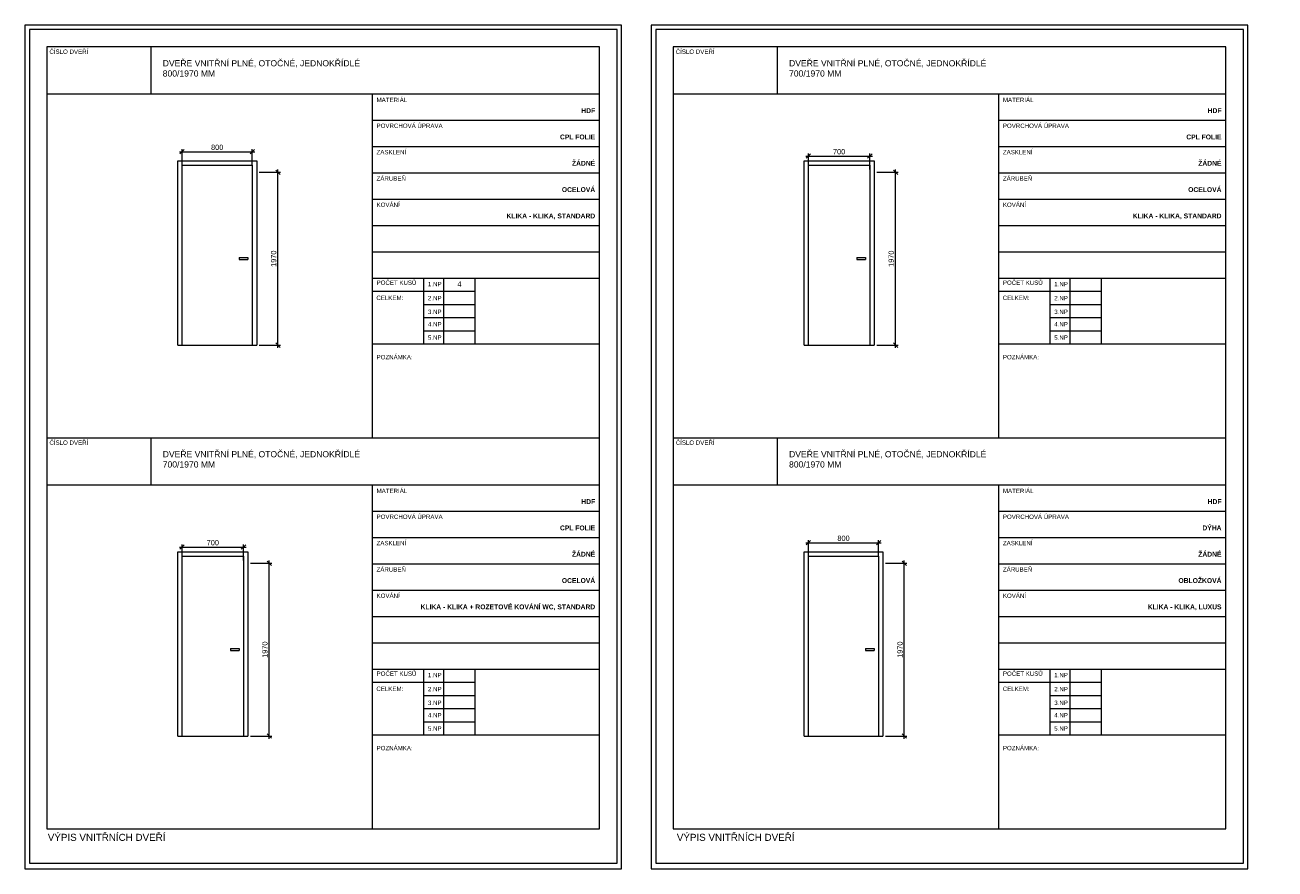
# Model space of a CAD drawing. Header units: millimetres. Extents: x 1370 to 200126, y -9734 to 86273.
# Tile 2 of 23: x 14393 to 28643, y 13476 to 23093. Entities that reach past the tile are written whole.
import ezdxf

# ---------------------------------------------------------------- set-up
doc = ezdxf.new("R2010")
doc.units = ezdxf.units.MM
doc.layers.get('0').update_dxf_attribs({"plot": 0})
doc.layers.add('000_NETISK', color=32, linetype='Continuous', lineweight=9, plot=False)
for name, color, linetype, lineweight in [('01_STAV_DVERE', 21, 'Continuous', 9), ('01_STAV_popis100', 4, 'Continuous', 13), ('AA_DVEŘE VNITŘNÍ', 21, 'Continuous', 15), ('AA_KOTY', 4, 'Continuous', 13), ('AA_POPIS', 7, 'Continuous', 13)]:
    doc.layers.add(name, color=color, linetype=linetype, lineweight=lineweight)
doc.styles.add('5.0 M50', font='arial.ttf', dxfattribs={"height": 250})
doc.styles.add('KCA', font='arial.ttf')
doc.styles.get("Standard").update_dxf_attribs({"font": 'arial.ttf'})
doc.dimstyles.new('AS20', dxfattribs={"dimtxt": 60, "dimasz": 50, "dimexe": 30, "dimexo": 30, "dimgap": 20, "dimtad": 0, "dimdec": 0, "dimrnd": 5, "dimdsep": 46, "dimtxsty": 'KCA', "dimblk1": 'OBLIQUE', "dimblk2": 'OBLIQUE', "dimsah": 1, "dimcen": 100, "dimdle": 30, "dimclrd": 256, "dimclre": 256, "dimclrt": 256, "dimadec": 0, "dimazin": 0, "dimtfac": 0.8, "dimtdec": 0, "dimtix": 1, "dimtmove": 1, "dimatfit": 0, "dimldrblk": 'OPEN', "dimfxl": 1, "dimtvp": 0.8, "dimtolj": 1, "dimlwd": -1, "dimlwe": -1, "dimarcsym": 0})

# ---------------------------------------------------------------- blocks, each defined once
blk = doc.blocks.new('_OBLIQUE')
at = {"color": 0, "linetype": 'ByBlock'}
blk.add_line((-0.5, -0.5), (0.5, 0.5), dxfattribs=at)
blk = doc.blocks.new('*D74')
at = {"layer": 'AA_KOTY', "transparency": 16777216}
for p, q in [((17064, 21415), (17307, 21415)), ((17277, 19415), (17277, 21445)), ((17064, 19445), (17307, 19445))]:
    blk.add_line(p, q, dxfattribs=at)
at = {"layer": 'Defpoints', "color": 0, "transparency": 16777216}
for p in [(17034, 21415), (17277, 21415), (17034, 19445)]:
    blk.add_point(p, dxfattribs=at)
at = {"layer": 'AA_KOTY', "transparency": 16777216, "xscale": 50, "yscale": 50, "zscale": 50}
for p, rotation in [((17277, 21415), 90), ((17277, 19445), 270)]:
    blk.add_blockref('_OBLIQUE', p, dxfattribs=dict(at, rotation=rotation))
at = {"layer": 'AA_KOTY', "transparency": 16777216, "insert": (17228, 20430), "char_height": 60, "attachment_point": 5, "rotation": 90, "style": 'KCA'}
blk.add_mtext('\\A1;1970', dxfattribs=at)
blk = doc.blocks.new('_OPEN')
at = {"color": 0, "linetype": 'ByBlock'}
for p, q in [((-1, 0.17), (0, 0)), ((0, 0), (-1, -0.17)), ((0, 0), (-1, 0))]:
    blk.add_line(p, q, dxfattribs=at)
blk = doc.blocks.new('*U46')
at = {"layer": '01_STAV_DVERE', "color": 0, "linetype": 'ByBlock', "lineweight": -2}
for p, q in [((0, 0), (0, 2100)), ((0, 2100), (900, 2100)), ((50, 0), (50, 2050)), ((50, 2050), (850, 2050)), ((850, 2050), (850, 0)), ((900, 2100), (900, 0)), ((700, 1000), (700, 975)), ((700, 1000), (800, 1000)), ((800, 1000), (800, 975)), ((700, 975), (800, 975)), ((0, 0), (900, 0))]:
    blk.add_line(p, q, dxfattribs=at)
blk = doc.blocks.new('*D75')
at = {"layer": 'AA_KOTY', "transparency": 16777216}
for p, q in [((16184, 21495), (16184, 21679)), ((16984, 21495), (16984, 21679)), ((16154, 21649), (17014, 21649))]:
    blk.add_line(p, q, dxfattribs=at)
at = {"layer": 'Defpoints', "color": 0, "transparency": 16777216}
for p in [(16984, 21649), (16184, 21465), (16984, 21465)]:
    blk.add_point(p, dxfattribs=at)
at = {"layer": 'AA_KOTY', "transparency": 16777216, "xscale": 50, "yscale": 50, "zscale": 50, "rotation": 180}
blk.add_blockref('_OBLIQUE', (16184, 21649), dxfattribs=at)
at = {"layer": 'AA_KOTY', "transparency": 16777216, "xscale": 50, "yscale": 50, "zscale": 50}
blk.add_blockref('_OBLIQUE', (16984, 21649), dxfattribs=at)
at = {"layer": 'AA_KOTY', "transparency": 16777216, "insert": (16584, 21699), "char_height": 60, "attachment_point": 5, "style": 'KCA'}
blk.add_mtext('\\A1;800', dxfattribs=at)
blk = doc.blocks.new('*D76')
at = {"layer": 'AA_KOTY', "transparency": 16777216}
for p, q in [((16964, 16960), (17207, 16960)), ((17177, 14960), (17177, 16990)), ((16964, 14990), (17207, 14990))]:
    blk.add_line(p, q, dxfattribs=at)
at = {"layer": 'Defpoints', "color": 0, "transparency": 16777216}
for p in [(16934, 16960), (17177, 16960), (16934, 14990)]:
    blk.add_point(p, dxfattribs=at)
at = {"layer": 'AA_KOTY', "transparency": 16777216, "xscale": 50, "yscale": 50, "zscale": 50}
for p, rotation in [((17177, 16960), 90), ((17177, 14990), 270)]:
    blk.add_blockref('_OBLIQUE', p, dxfattribs=dict(at, rotation=rotation))
at = {"layer": 'AA_KOTY', "transparency": 16777216, "insert": (17128, 15975), "char_height": 60, "attachment_point": 5, "rotation": 90, "style": 'KCA'}
blk.add_mtext('\\A1;1970', dxfattribs=at)
blk = doc.blocks.new('*U48')
at = {"layer": '01_STAV_DVERE', "color": 0, "linetype": 'ByBlock', "lineweight": -2}
for p, q in [((0, 0), (0, 2100)), ((0, 2100), (800, 2100)), ((50, 0), (50, 2050)), ((50, 2050), (750, 2050)), ((750, 2050), (750, 0)), ((800, 2100), (800, 0)), ((600, 1000), (600, 975)), ((600, 1000), (700, 1000)), ((700, 1000), (700, 975)), ((600, 975), (700, 975)), ((0, 0), (800, 0))]:
    blk.add_line(p, q, dxfattribs=at)
blk = doc.blocks.new('*D77')
at = {"layer": 'AA_KOTY', "transparency": 16777216}
for p, q in [((16154, 17144), (16914, 17144)), ((16184, 16990), (16184, 17174)), ((16884, 16990), (16884, 17174))]:
    blk.add_line(p, q, dxfattribs=at)
at = {"layer": 'Defpoints', "color": 0, "transparency": 16777216}
for p in [(16884, 17144), (16184, 16960), (16884, 16960)]:
    blk.add_point(p, dxfattribs=at)
at = {"layer": 'AA_KOTY', "transparency": 16777216, "xscale": 50, "yscale": 50, "zscale": 50, "rotation": 180}
blk.add_blockref('_OBLIQUE', (16184, 17144), dxfattribs=at)
at = {"layer": 'AA_KOTY', "transparency": 16777216, "xscale": 50, "yscale": 50, "zscale": 50}
blk.add_blockref('_OBLIQUE', (16884, 17144), dxfattribs=at)
at = {"layer": 'AA_KOTY', "transparency": 16777216, "insert": (16534, 17194), "char_height": 60, "attachment_point": 5, "style": 'KCA'}
blk.add_mtext('\\A1;700', dxfattribs=at)
blk = doc.blocks.new('*D78')
at = {"layer": 'AA_KOTY', "transparency": 16777216}
for p, q in [((24104, 21415), (24347, 21415)), ((24317, 19415), (24317, 21445)), ((24104, 19445), (24347, 19445))]:
    blk.add_line(p, q, dxfattribs=at)
at = {"layer": 'Defpoints', "color": 0, "transparency": 16777216}
for p in [(24074, 21415), (24317, 21415), (24074, 19445)]:
    blk.add_point(p, dxfattribs=at)
at = {"layer": 'AA_KOTY', "transparency": 16777216, "xscale": 50, "yscale": 50, "zscale": 50}
for p, rotation in [((24317, 21415), 90), ((24317, 19445), 270)]:
    blk.add_blockref('_OBLIQUE', p, dxfattribs=dict(at, rotation=rotation))
at = {"layer": 'AA_KOTY', "transparency": 16777216, "insert": (24268, 20430), "char_height": 60, "attachment_point": 5, "rotation": 90, "style": 'KCA'}
blk.add_mtext('\\A1;1970', dxfattribs=at)
blk = doc.blocks.new('*D79')
at = {"layer": 'AA_KOTY', "transparency": 16777216}
for p, q in [((23294, 21599), (24054, 21599)), ((23324, 21445), (23324, 21629)), ((24024, 21445), (24024, 21629))]:
    blk.add_line(p, q, dxfattribs=at)
at = {"layer": 'Defpoints', "color": 0, "transparency": 16777216}
for p in [(24024, 21599), (23324, 21415), (24024, 21415)]:
    blk.add_point(p, dxfattribs=at)
at = {"layer": 'AA_KOTY', "transparency": 16777216, "xscale": 50, "yscale": 50, "zscale": 50, "rotation": 180}
blk.add_blockref('_OBLIQUE', (23324, 21599), dxfattribs=at)
at = {"layer": 'AA_KOTY', "transparency": 16777216, "xscale": 50, "yscale": 50, "zscale": 50}
blk.add_blockref('_OBLIQUE', (24024, 21599), dxfattribs=at)
at = {"layer": 'AA_KOTY', "transparency": 16777216, "insert": (23674, 21649), "char_height": 60, "attachment_point": 5, "style": 'KCA'}
blk.add_mtext('\\A1;700', dxfattribs=at)
blk = doc.blocks.new('*D85')
at = {"layer": 'AA_KOTY', "transparency": 16777216}
for p, q in [((24204, 16960), (24447, 16960)), ((24417, 14960), (24417, 16990)), ((24204, 14990), (24447, 14990))]:
    blk.add_line(p, q, dxfattribs=at)
at = {"layer": 'Defpoints', "color": 0, "transparency": 16777216}
for p in [(24174, 16960), (24417, 16960), (24174, 14990)]:
    blk.add_point(p, dxfattribs=at)
at = {"layer": 'AA_KOTY', "transparency": 16777216, "xscale": 50, "yscale": 50, "zscale": 50}
for p, rotation in [((24417, 16960), 90), ((24417, 14990), 270)]:
    blk.add_blockref('_OBLIQUE', p, dxfattribs=dict(at, rotation=rotation))
at = {"layer": 'AA_KOTY', "transparency": 16777216, "insert": (24368, 15975), "char_height": 60, "attachment_point": 5, "rotation": 90, "style": 'KCA'}
blk.add_mtext('\\A1;1970', dxfattribs=at)
blk = doc.blocks.new('*D112')
at = {"layer": 'AA_KOTY', "transparency": 16777216}
for p, q in [((23294, 17194), (24154, 17194)), ((23324, 17040), (23324, 17224)), ((24124, 17040), (24124, 17224))]:
    blk.add_line(p, q, dxfattribs=at)
at = {"layer": 'Defpoints', "color": 0, "transparency": 16777216}
for p in [(24124, 17194), (23324, 17010), (24124, 17010)]:
    blk.add_point(p, dxfattribs=at)
at = {"layer": 'AA_KOTY', "transparency": 16777216, "xscale": 50, "yscale": 50, "zscale": 50, "rotation": 180}
blk.add_blockref('_OBLIQUE', (23324, 17194), dxfattribs=at)
at = {"layer": 'AA_KOTY', "transparency": 16777216, "xscale": 50, "yscale": 50, "zscale": 50}
blk.add_blockref('_OBLIQUE', (24124, 17194), dxfattribs=at)
at = {"layer": 'AA_KOTY', "transparency": 16777216, "insert": (23724, 17244), "char_height": 60, "attachment_point": 5, "style": 'KCA'}
blk.add_mtext('\\A1;800', dxfattribs=at)

msp = doc.modelspace()

# ---------------------------------------------------------------- linework, layer by layer
at = {"layer": '000_NETISK', "color": 7, "ltscale": 1000}
for points in [[(14393, 23092.9), (14393, 13475.7), (21193, 13475.7), (21193, 23092.9)], [(14393, 13475.7), (21193, 13475.7), (21193, 23092.9), (14393, 23092.9)], [(14393, 23092.9), (14393, 13475.7), (21193, 13475.7), (21193, 23092.9)], [(14393, 13475.7), (21193, 13475.7), (21193, 23092.9), (14393, 23092.9)], [(14393, 23092.9), (14393, 13475.7), (21193, 13475.7), (21193, 23092.9)], [(14393, 13475.7), (21193, 13475.7), (21193, 23092.9), (14393, 23092.9)], [(14393, 23092.9), (14393, 13475.7), (21193, 13475.7), (21193, 23092.9)], [(14393, 13475.7), (21193, 13475.7), (21193, 23092.9), (14393, 23092.9)], [(21533, 23092.9), (21533, 13475.7), (28333, 13475.7), (28333, 23092.9)], [(21533, 13475.7), (28333, 13475.7), (28333, 23092.9), (21533, 23092.9)], [(14443, 23042.9), (14443, 13543.3), (21143, 13543.3), (21143, 23042.9)], [(21583, 23042.9), (21583, 13543.3), (28283, 13543.3), (28283, 23042.9)]]:
    msp.add_lwpolyline(points, close=True, dxfattribs=at)
at = {"layer": '01_STAV_popis100', "color": 7, "ltscale": 1000}
for p, q in [((15828, 22842.9), (15828, 22308.9)), ((22968, 22842.9), (22968, 22308.9)), ((14643, 22308.9), (20943, 22308.9)), ((18350, 22308.9), (18350, 18385.4)), ((21783, 22308.9), (28083, 22308.9)), ((25490, 22308.9), (25490, 18385.4)), ((18350, 22008.9), (20943, 22008.9)), ((25490, 22008.9), (28083, 22008.9)), ((18350, 21708.9), (20943, 21708.9)), ((25490, 21708.9), (28083, 21708.9)), ((18350, 21408.9), (20943, 21408.9)), ((25490, 21408.9), (28083, 21408.9)), ((18350, 21108.9), (20943, 21108.9)), ((25490, 21108.9), (28083, 21108.9)), ((18350, 20808.9), (20943, 20808.9)), ((25490, 20808.9), (28083, 20808.9)), ((18350, 20508.9), (20943, 20508.9)), ((25490, 20508.9), (28083, 20508.9)), ((18350, 20208.9), (20943, 20208.9)), ((18935.5, 20208.9), (18935.5, 19458.9)), ((19165, 20208.9), (19165, 19458.9)), ((19521, 20208.9), (19521, 19458.9)), ((25490, 20208.9), (28083, 20208.9)), ((26075.5, 20208.9), (26075.5, 19458.9)), ((26305, 20208.9), (26305, 19458.9)), ((26661, 20208.9), (26661, 19458.9)), ((18350, 20058.9), (19521, 20058.9)), ((25490, 20058.9), (26661, 20058.9)), ((18935.5, 19908.9), (19521, 19908.9)), ((26075.5, 19908.9), (26661, 19908.9)), ((18935.5, 19758.9), (19521, 19758.9)), ((26075.5, 19758.9), (26661, 19758.9)), ((18935.5, 19608.9), (19521, 19608.9)), ((26075.5, 19608.9), (26661, 19608.9)), ((18350, 19458.9), (20943, 19458.9)), ((25490, 19458.9), (28083, 19458.9)), ((14643, 18387.9), (20943, 18387.9)), ((15828, 18387.9), (15828, 17853.9)), ((21783, 18387.9), (28083, 18387.9)), ((22968, 18387.9), (22968, 17853.9)), ((14643, 17853.9), (20943, 17853.9)), ((18350, 17853.9), (18350, 13930.4)), ((21783, 17853.9), (28083, 17853.9)), ((25490, 17853.9), (25490, 13930.4)), ((18350, 17553.9), (20943, 17553.9)), ((18350, 17553.9), (20943, 17553.9)), ((25490, 17553.9), (28083, 17553.9)), ((25490, 17553.9), (28083, 17553.9)), ((18350, 17253.9), (20943, 17253.9)), ((18350, 17253.9), (20943, 17253.9)), ((25490, 17253.9), (28083, 17253.9)), ((25490, 17253.9), (28083, 17253.9)), ((18350, 16953.9), (20943, 16953.9)), ((18350, 16953.9), (20943, 16953.9)), ((25490, 16953.9), (28083, 16953.9)), ((25490, 16953.9), (28083, 16953.9)), ((18350, 16653.9), (20943, 16653.9)), ((18350, 16653.9), (20943, 16653.9)), ((25490, 16653.9), (28083, 16653.9)), ((25490, 16653.9), (28083, 16653.9)), ((18350, 16353.9), (20943, 16353.9)), ((18350, 16353.9), (20943, 16353.9)), ((25490, 16353.9), (28083, 16353.9)), ((25490, 16353.9), (28083, 16353.9)), ((18350, 16053.9), (20943, 16053.9)), ((18350, 16053.9), (20943, 16053.9)), ((25490, 16053.9), (28083, 16053.9)), ((25490, 16053.9), (28083, 16053.9)), ((18350, 15753.9), (20943, 15753.9)), ((18350, 15753.9), (20943, 15753.9)), ((18935.5, 15753.9), (18935.5, 15003.9)), ((18935.5, 15753.9), (18935.5, 15003.9)), ((19165, 15753.9), (19165, 15003.9)), ((19165, 15753.9), (19165, 15003.9)), ((19521, 15753.9), (19521, 15003.9)), ((19521, 15753.9), (19521, 15003.9)), ((25490, 15753.9), (28083, 15753.9)), ((25490, 15753.9), (28083, 15753.9)), ((26075.5, 15753.9), (26075.5, 15003.9)), ((26075.5, 15753.9), (26075.5, 15003.9)), ((26305, 15753.9), (26305, 15003.9)), ((26305, 15753.9), (26305, 15003.9)), ((26661, 15753.9), (26661, 15003.9)), ((26661, 15753.9), (26661, 15003.9)), ((18350, 15603.9), (19521, 15603.9)), ((18350, 15603.9), (19521, 15603.9)), ((25490, 15603.9), (26661, 15603.9)), ((25490, 15603.9), (26661, 15603.9)), ((18935.5, 15453.9), (19521, 15453.9)), ((18935.5, 15453.9), (19521, 15453.9)), ((26075.5, 15453.9), (26661, 15453.9)), ((26075.5, 15453.9), (26661, 15453.9)), ((18935.5, 15303.9), (19521, 15303.9)), ((18935.5, 15303.9), (19521, 15303.9)), ((26075.5, 15303.9), (26661, 15303.9)), ((26075.5, 15303.9), (26661, 15303.9)), ((18935.5, 15153.9), (19521, 15153.9)), ((18935.5, 15153.9), (19521, 15153.9)), ((26075.5, 15153.9), (26661, 15153.9)), ((26075.5, 15153.9), (26661, 15153.9)), ((18350, 15003.9), (20943, 15003.9)), ((18350, 15003.9), (20943, 15003.9)), ((25490, 15003.9), (28083, 15003.9)), ((25490, 15003.9), (28083, 15003.9))]:
    msp.add_line(p, q, dxfattribs=at)
for points in [[(14643, 22842.9), (14643, 13932.9), (20943, 13932.9), (20943, 22842.9)], [(21783, 22842.9), (21783, 13932.9), (28083, 13932.9), (28083, 22842.9)]]:
    msp.add_lwpolyline(points, close=True, dxfattribs=at)

# ---------------------------------------------------------------- block references
at = {"layer": 'AA_DVEŘE VNITŘNÍ', "color": 7}
for name, p in [('*U46', (16134.1, 19445.1)), ('*U48', (23274.1, 19445.1)), ('*U48', (16134.1, 14990.1)), ('*U46', (23274.1, 14990.1))]:
    msp.add_blockref(name, p, dxfattribs=at)

# ---------------------------------------------------------------- texts
at = {"layer": 'AA_POPIS', "color": 7, "attachment_point": 1, "rotation": 359.99437, "style": '5.0 M50'}
for s, width, heights, insert, char_height in [('\\A1;ČÍSLO DVEŘÍ', 1156.466, [0], (14671.5, 22813.8), 50), ('\\A1;ČÍSLO DVEŘÍ', 1156.466, [0], (21811.5, 22813.8), 50), ('\\A1;DVEŘE VNITŘNÍ PLNÉ, OTOČNÉ, JEDNOKŘÍDLÉ\\P800/1970 MM', 3185.769, [0], (15963.2, 22692.3), 70), ('\\A1;DVEŘE VNITŘNÍ PLNÉ, OTOČNÉ, JEDNOKŘÍDLÉ\\P700/1970 MM', 3185.769, [0], (23103.2, 22692.3), 70), ('MATERIÁL', 672.312, [0], (18401, 22263.9), 50), ('MATERIÁL', 672.312, [0], (25541, 22263.9), 50), ('POVRCHOVÁ ÚPRAVA', 1088.492, [0], (18401, 21969.4), 50), ('POVRCHOVÁ ÚPRAVA', 1088.492, [0], (25541, 21969.4), 50), ('ZASKLENÍ', 672.312, [0], (18401, 21669.4), 50), ('ZASKLENÍ', 672.312, [0], (25541, 21669.4), 50), ('ZÁRUBEŇ', 942.754, [0], (18401, 21369.4), 50), ('ZÁRUBEŇ', 942.754, [0], (25541, 21369.4), 50), ('KOVÁNÍ', 942.754, [0], (18401, 21069.4), 50), ('KOVÁNÍ', 942.754, [0], (25541, 21069.4), 50), ('POČET KUSŮ', 942.754, [0], (18401, 20181.4), 50), ('1.NP', 942.754, [0], (18986.5, 20165.9), 50), ('POČET KUSŮ', 942.754, [0], (25541, 20181.4), 50), ('1.NP', 942.754, [0], (26126.5, 20165.9), 50), ('\\pi157.25;4', 356, [60.2], (19165, 20170.8), 60), ('CELKEM:', 942.754, [0], (18399, 20009), 50), ('2.NP', 942.754, [0], (18986.5, 20005.8), 50), ('CELKEM:', 942.754, [0], (25539, 20009), 50), ('2.NP', 942.754, [0], (26126.5, 20005.8), 50), ('3.NP', 942.754, [0], (18986.5, 19849.4), 50), ('3.NP', 942.754, [0], (26126.5, 19849.4), 50), ('4.NP', 942.754, [0], (18986.5, 19707.8), 50), ('4.NP', 942.754, [0], (26126.5, 19707.8), 50), ('5.NP', 942.754, [0], (18986.5, 19556.1), 50), ('5.NP', 942.754, [0], (26126.5, 19556.1), 50), ('POZNÁMKA:', 942.754, [0], (18401, 19333.6), 50), ('POZNÁMKA:', 942.754, [0], (25541, 19333.6), 50), ('\\A1;ČÍSLO DVEŘÍ', 1156.466, [0], (14671.5, 18358.8), 50), ('\\A1;DVEŘE VNITŘNÍ PLNÉ, OTOČNÉ, JEDNOKŘÍDLÉ\\P700/1970 MM', 3185.769, [0], (15963.2, 18237.3), 70), ('\\A1;ČÍSLO DVEŘÍ', 1156.466, [0], (21811.5, 18358.8), 50), ('\\A1;DVEŘE VNITŘNÍ PLNÉ, OTOČNÉ, JEDNOKŘÍDLÉ\\P800/1970 MM', 3185.769, [0], (23103.2, 18237.3), 70), ('MATERIÁL', 672.312, [0], (18401, 17808.9), 50), ('MATERIÁL', 672.312, [0], (25541, 17808.9), 50), ('POVRCHOVÁ ÚPRAVA', 1088.492, [0], (18401, 17514.4), 50), ('POVRCHOVÁ ÚPRAVA', 1088.492, [0], (25541, 17514.4), 50), ('ZASKLENÍ', 672.312, [0], (18401, 17214.4), 50), ('ZASKLENÍ', 672.312, [0], (25541, 17214.4), 50), ('ZÁRUBEŇ', 942.754, [0], (18401, 16914.4), 50), ('ZÁRUBEŇ', 942.754, [0], (25541, 16914.4), 50), ('KOVÁNÍ', 942.754, [0], (18401, 16614.4), 50), ('KOVÁNÍ', 942.754, [0], (25541, 16614.4), 50), ('POČET KUSŮ', 942.754, [0], (18401, 15726.4), 50), ('1.NP', 942.754, [0], (18986.5, 15710.9), 50), ('POČET KUSŮ', 942.754, [0], (25541, 15726.4), 50), ('1.NP', 942.754, [0], (26126.5, 15710.9), 50), ('CELKEM:', 942.754, [0], (18399, 15554), 50), ('2.NP', 942.754, [0], (18986.5, 15550.8), 50), ('CELKEM:', 942.754, [0], (25539, 15554), 50), ('2.NP', 942.754, [0], (26126.5, 15550.8), 50), ('3.NP', 942.754, [0], (18986.5, 15394.4), 50), ('3.NP', 942.754, [0], (26126.5, 15394.4), 50), ('4.NP', 942.754, [0], (18986.5, 15252.8), 50), ('4.NP', 942.754, [0], (26126.5, 15252.8), 50), ('5.NP', 942.754, [0], (18986.5, 15101.1), 50), ('5.NP', 942.754, [0], (26126.5, 15101.1), 50), ('POZNÁMKA:', 942.754, [0], (18401, 14878.6), 50), ('POZNÁMKA:', 942.754, [0], (25541, 14878.6), 50), ('VÝPIS VNITŘNÍCH DVEŘÍ', 1635, [0], (14653, 13876.5), 80), (' VÝPIS VNITŘNÍCH DVEŘÍ', 1635, [0], (21793, 13876.5), 80)]:
    msp.add_mtext_dynamic_manual_height_columns(s, width=width, gutter_width=1250, heights=heights, dxfattribs=dict(at, insert=insert, char_height=char_height))
at = {"layer": 'AA_POPIS', "color": 7, "char_height": 55, "attachment_point": 3, "rotation": 359.99437}
for s, insert in [('\\pt1155;{\\fArial|b1|i0|c238|p34;HDF}', (20893, 22144.9)), ('\\pt1155;{\\fArial|b1|i0|c238|p34;HDF}', (28033, 22144.9)), ('\\pt1155;{\\fArial|b1|i0|c238|p34;CPL FOLIE}', (20893, 21844.9)), ('\\pt1155;{\\fArial|b1|i0|c238|p34;CPL FOLIE}', (28033, 21844.9)), ('\\pt1155;{\\fArial|b1|i0|c238|p34;ŽÁDNÉ}', (20893, 21544.9)), ('\\pt1155;{\\fArial|b1|i0|c238|p34;ŽÁDNÉ}', (28033, 21544.9)), ('\\pt1155;{\\fArial|b1|i0|c238|p34;OCELOVÁ }', (20893, 21244.9)), ('\\pt1155;{\\fArial|b1|i0|c238|p34;OCELOVÁ }', (28033, 21244.9)), ('\\pt1155;{\\fArial|b1|i0|c238|p34;KLIKA - KLIKA, STANDARD}', (20893, 20944.9)), ('\\pt1155;{\\fArial|b1|i0|c238|p34;KLIKA - KLIKA, STANDARD}', (28033, 20944.9)), ('\\pt1155;{\\fArial|b1|i0|c238|p34;HDF}', (20893, 17689.9)), ('\\pt1155;{\\fArial|b1|i0|c238|p34;HDF}', (28033, 17689.9)), ('\\pt1155;{\\fArial|b1|i0|c238|p34;CPL FOLIE}', (20893, 17389.9)), ('\\pt1155;{\\fArial|b1|i0|c238|p34;DÝHA}', (28033, 17389.9)), ('\\pt1155;{\\fArial|b1|i0|c238|p34;ŽÁDNÉ}', (20893, 17089.9)), ('\\pt1155;{\\fArial|b1|i0|c238|p34;ŽÁDNÉ}', (28033, 17089.9)), ('\\pt1155;{\\fArial|b1|i0|c238|p34;OCELOVÁ }', (20893, 16789.9)), ('\\pt1155;{\\fArial|b1|i0|c238|p34;OBLOŽKOVÁ}', (28033, 16789.9)), ('\\pt1155;{\\fArial|b1|i0|c238|p34;KLIKA - KLIKA + ROZETOVÉ KOVÁNÍ WC, STANDARD}', (20893, 16489.9)), ('\\pt1155;{\\fArial|b1|i0|c238|p34;KLIKA - KLIKA, LUXUS}', (28033, 16489.9))]:
    msp.add_mtext_dynamic_manual_height_columns(s, width=2130.527, gutter_width=150, heights=[0], dxfattribs=dict(at, insert=insert))

# ---------------------------------------------------------------- dimensions: what is measured, and where the dimension line sits
at = {"layer": 'AA_KOTY', "color": 7}
for base, p1, p2, picture, middle in [((16984.1, 21649.5), (16184.1, 21465.1), (16984.1, 21465.1), '*D75', (16584.1, 21698.5)), ((24024.1, 21599.5), (23324.1, 21415.1), (24024.1, 21415.1), '*D79', (23674.1, 21648.5)), ((24124.1, 17194.5), (23324.1, 17010.1), (24124.1, 17010.1), '*D112', (23724.1, 17243.5)), ((16884.1, 17144.5), (16184.1, 16960.1), (16884.1, 16960.1), '*D77', (16534.1, 17193.5))]:
    dim = msp.add_linear_dim(base=base, p1=p1, p2=p2, dimstyle='AS20', dxfattribs=at)
    dim.commit()
    dim.dimension.update_dxf_attribs({"geometry": picture, "text_midpoint": middle})
for base, p1, p2, picture, middle in [((17277.1, 21415.1), (17034.1, 19445.1), (17034.1, 21415.1), '*D74', (17228.1, 20430.1)), ((24317.1, 21415.1), (24074.1, 19445.1), (24074.1, 21415.1), '*D78', (24268.1, 20430.1)), ((17177.1, 16960.1), (16934.1, 14990.1), (16934.1, 16960.1), '*D76', (17128.1, 15975.1)), ((24417.1, 16960.1), (24174.1, 14990.1), (24174.1, 16960.1), '*D85', (24368.1, 15975.1))]:
    dim = msp.add_linear_dim(base=base, p1=p1, p2=p2, angle=90, dimstyle='AS20', dxfattribs=at)
    dim.commit()
    dim.dimension.update_dxf_attribs({"geometry": picture, "text_midpoint": middle})

doc.saveas('drawing.dxf')
